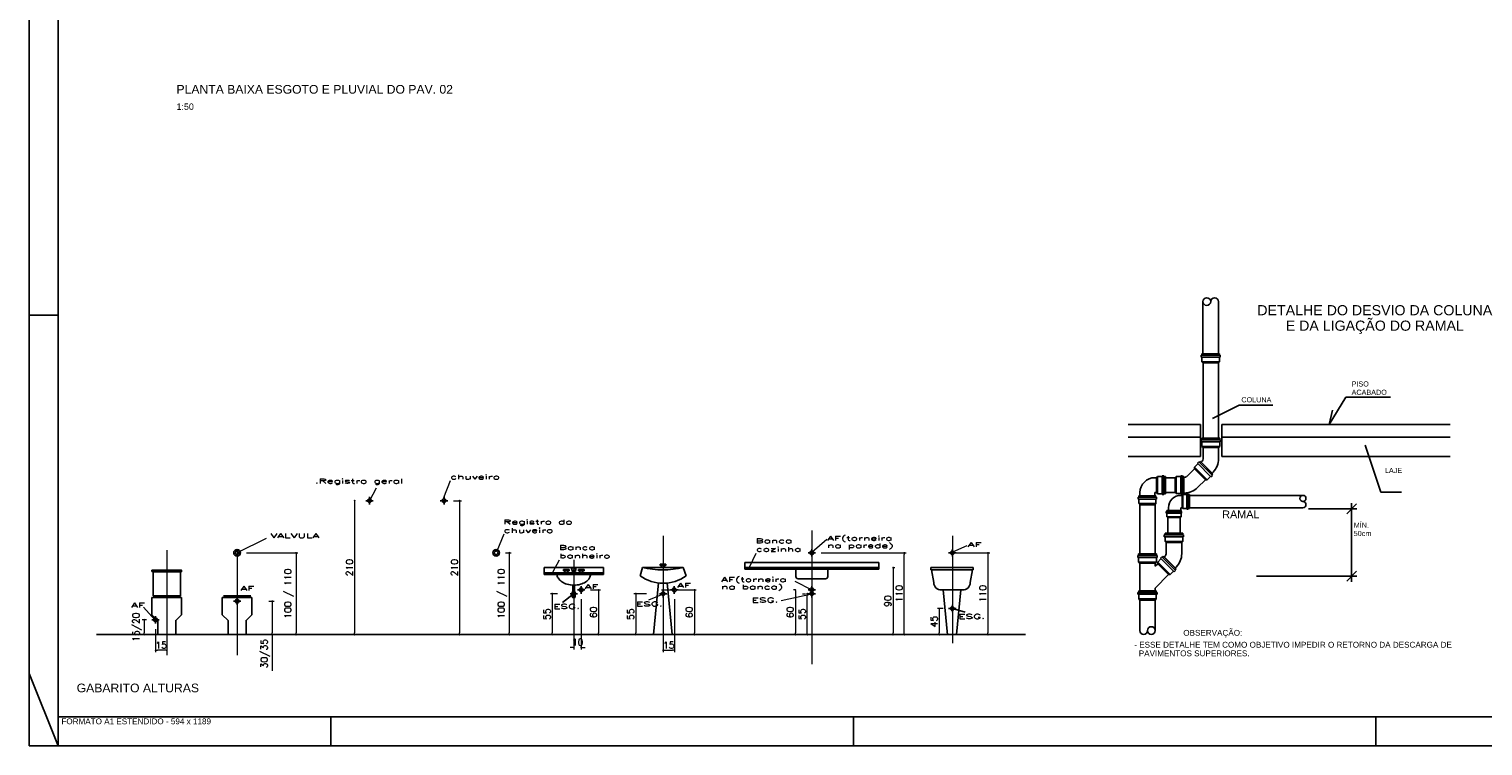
# Model space of a CAD drawing. Header units: millimetres. Extents: x 567 to 934, y -1 to 364.
# Tile 252 of 256: x 599 to 649, y 182 to 207. Entities that reach past the tile are written whole.
import ezdxf
from ezdxf.enums import TextEntityAlignment as Align

# ---------------------------------------------------------------- set-up
doc = ezdxf.new("R2010")
doc.units = ezdxf.units.MM
doc.header["$MEASUREMENT"] = 0
doc.linetypes.add('NULL', pattern=[0])
doc.layers.get('0').update_dxf_attribs({"lineweight": 18})
for name, color, linetype in [('ES-DETALHE', 7, 'Continuous'), ('FOLHA_PADRÃO', 7, 'Continuous'), ('GAS', 1, 'Continuous'), ('TEX', 4, 'Continuous'), ('TXT', 1, 'Continuous')]:
    doc.layers.add(name, color=color, linetype=linetype)
doc.layers.add('Textos', color=7, linetype='Continuous', lineweight=9)
doc.styles.add('06-25', font='romans.shx', dxfattribs={"width": 2, "height": 0.03})
doc.styles.add('Arial', font='arial.ttf')
doc.styles.add('ArialBlack', font='txt')
doc.styles.add('ROMANS', font='arial.ttf')
doc.styles.add('Stylus BT', font='simplex.shx')
doc.dimstyles.new('COTA 050', dxfattribs={"dimscale": 0.5, "dimtxt": 0.18, "dimasz": 0.05, "dimexe": 0.05, "dimexo": 0.25, "dimgap": 0.05, "dimtad": 1, "dimzin": 0, "dimdsep": 46, "dimtxsty": 'Stylus BT', "dimblk": 'DOT', "dimcen": 0.05, "dimclrd": 1, "dimclre": 1, "dimclrt": 2, "dimadec": 0, "dimazin": 0, "dimtfac": 1, "dimtofl": 0, "dimtmove": 0, "dimatfit": 3, "dimldrblk": 'DOT', "dimfxl": 1, "dimtolj": 1, "dimtzin": 0, "dimarcsym": 0})

# ---------------------------------------------------------------- blocks, each defined once
blk = doc.blocks.new('_Dot')
at = {"color": 0, "linetype": 'ByBlock', "lineweight": -2}
blk.add_line((-0.5, 0), (-1, 0), dxfattribs=at)
at = {"color": 0, "linetype": 'ByBlock', "const_width": 0.5}
blk.add_lwpolyline([(-0.25, 0, 1), (0.25, 0, 1)], format="xyb", close=True, dxfattribs=at)
blk = doc.blocks.new('*D25')
at = {"layer": 'Defpoints', "color": 0, "transparency": 16777216}
for p in [(401.159, 63.92), (401.059, 62.12), (401.159, 62.12)]:
    blk.add_point(p, dxfattribs=at)
at = {"layer": 'GAS', "color": 1, "lineweight": -2, "transparency": 16777216}
blk.add_line((401.059, 63.895), (401.059, 62.145), dxfattribs=at)
at = {"layer": 'GAS', "color": 1, "lineweight": -2, "transparency": 16777216, "xscale": 0.025, "yscale": 0.025, "zscale": 0.025}
for p, rotation in [((401.059, 63.92), 90), ((401.059, 62.12), 270)]:
    blk.add_blockref('_Dot', p, dxfattribs=dict(at, rotation=rotation))
at = {"layer": 'GAS', "color": 2, "transparency": 16777216, "insert": (400.989, 63.02), "char_height": 0.09, "attachment_point": 5, "rotation": 90, "style": 'Stylus BT'}
blk.add_mtext('\\A1;210', dxfattribs=at)
blk = doc.blocks.new('VASOF')
for p, q in [((-0.2, 0.5), (-0.2, 0.273)), ((-0.2, 0.5), (0.2, 0.5)), ((0.2, 0.5), (0.2, 0.273)), ((-0.195, 0.263), (-0.125, 0.193)), ((0.125, 0.195), (0.195, 0.263)), ((-0.12, 0), (-0.12, 0.182)), ((0.12, 0.184), (0.12, 0))]:
    blk.add_line(p, q)
at = {"color": 7}
blk.add_line((-0.183, 0.52), (0.183, 0.52), dxfattribs=at)
for centre, start, end in [((-0.185, 0.273), 180, 225.6193), ((0.185, 0.273), 313.6369, 360), ((-0.135, 0.182), 0, 45.6193), ((0.135, 0.184), 133.6369, 180)]:
    blk.add_arc(centre, 0.015, start, end)
blk = doc.blocks.new('PTAGUA-V')
for p, q in [((-0.05, 0.4), (0.05, 0.4)), ((0, 0.35), (0, 0.45))]:
    blk.add_line(p, q)
blk.add_circle((0, 0.4), 0.025)
blk = doc.blocks.new('*D26')
at = {"layer": 'Defpoints', "color": 0, "transparency": 16777216}
for p in [(399.781, 62.57), (399.852, 62.12), (399.952, 62.12)]:
    blk.add_point(p, dxfattribs=at)
at = {"layer": 'GAS', "color": 1, "lineweight": -2, "transparency": 16777216}
for p, q in [((399.906, 62.57), (399.977, 62.57)), ((399.952, 62.545), (399.952, 62.145)), ((399.952, 62.12), (399.952, 61.633))]:
    blk.add_line(p, q, dxfattribs=at)
at = {"layer": 'GAS', "color": 1, "lineweight": -2, "transparency": 16777216, "xscale": 0.025, "yscale": 0.025, "zscale": 0.025}
for p, rotation in [((399.952, 62.57), 90), ((399.952, 62.12), 270)]:
    blk.add_blockref('_Dot', p, dxfattribs=dict(at, rotation=rotation))
at = {"layer": 'GAS', "color": 2, "transparency": 16777216, "insert": (399.859, 61.864), "char_height": 0.09, "attachment_point": 5, "rotation": 90, "style": 'Stylus BT'}
blk.add_mtext('\\A1;30/35', dxfattribs=at)
blk = doc.blocks.new('*D27')
at = {"layer": 'Defpoints', "color": 0, "transparency": 16777216}
for p in [(407.201, 63.22), (408.443, 63.22), (408.194, 62.12)]:
    blk.add_point(p, dxfattribs=at)
at = {"layer": 'GAS', "color": 1, "lineweight": -2, "transparency": 16777216}
for p, q in [((407.326, 63.22), (408.468, 63.22)), ((408.443, 62.145), (408.443, 63.195)), ((408.319, 62.12), (408.468, 62.12))]:
    blk.add_line(p, q, dxfattribs=at)
at = {"layer": 'GAS', "color": 1, "lineweight": -2, "transparency": 16777216, "xscale": 0.025, "yscale": 0.025, "zscale": 0.025}
for p, rotation in [((408.443, 63.22), 90), ((408.443, 62.12), 270)]:
    blk.add_blockref('_Dot', p, dxfattribs=dict(at, rotation=rotation))
at = {"layer": 'GAS', "color": 2, "transparency": 16777216, "insert": (408.373, 62.67), "char_height": 0.09, "attachment_point": 5, "rotation": 90, "style": 'Stylus BT'}
blk.add_mtext('\\A1;110', dxfattribs=at)
blk = doc.blocks.new('*D28')
at = {"layer": 'Defpoints', "color": 0, "transparency": 16777216}
for p in [(402.26, 63.92), (402.26, 62.12), (402.469, 62.12)]:
    blk.add_point(p, dxfattribs=at)
at = {"layer": 'GAS', "color": 1, "lineweight": -2, "transparency": 16777216}
for p, q in [((402.385, 63.92), (402.494, 63.92)), ((402.469, 63.895), (402.469, 62.145)), ((402.385, 62.12), (402.494, 62.12))]:
    blk.add_line(p, q, dxfattribs=at)
at = {"layer": 'GAS', "color": 1, "lineweight": -2, "transparency": 16777216, "xscale": 0.025, "yscale": 0.025, "zscale": 0.025}
for p, rotation in [((402.469, 63.92), 90), ((402.469, 62.12), 270)]:
    blk.add_blockref('_Dot', p, dxfattribs=dict(at, rotation=rotation))
at = {"layer": 'GAS', "color": 2, "transparency": 16777216, "insert": (402.399, 63.02), "char_height": 0.09, "attachment_point": 5, "rotation": 90, "style": 'Stylus BT'}
blk.add_mtext('\\A1;210', dxfattribs=at)
blk = doc.blocks.new('*D29')
at = {"layer": 'Defpoints', "color": 0, "transparency": 16777216}
for p in [(402.96, 63.22), (403.036, 62.12), (403.136, 62.12)]:
    blk.add_point(p, dxfattribs=at)
at = {"layer": 'GAS', "color": 1, "lineweight": -2, "transparency": 16777216}
for p, q in [((403.085, 63.22), (403.161, 63.22)), ((403.136, 63.195), (403.136, 62.145))]:
    blk.add_line(p, q, dxfattribs=at)
at = {"layer": 'GAS', "color": 1, "lineweight": -2, "transparency": 16777216, "xscale": 0.025, "yscale": 0.025, "zscale": 0.025}
for p, rotation in [((403.136, 63.22), 90), ((403.136, 62.12), 270)]:
    blk.add_blockref('_Dot', p, dxfattribs=dict(at, rotation=rotation))
at = {"layer": 'GAS', "color": 2, "transparency": 16777216, "insert": (403.042, 62.67), "char_height": 0.09, "attachment_point": 5, "rotation": 90, "style": 'Stylus BT'}
blk.add_mtext('\\A1;100 / 110', dxfattribs=at)
blk = doc.blocks.new('VISTACUBAFRONT')
for p, q in [((-2.6, 5.5), (2.6, 5.5)), ((-2.3, 5.5), (2.3, 5.5)), ((-2.2, 3.7), (2.2, 3.7)), ((-1.4, 2.7), (-1.5, 3.7)), ((1.4, 2.7), (1.5, 3.7)), ((-1.3, -14.5), (-1.3, -23.4)), ((1.1, -14.5), (1.1, -23.4)), ((-2.1, -23.4), (1.9, -23.4)), ((-2.1, -29.8), (-2.1, -23.4)), ((1.9, -23.4), (1.9, -29.8))]:
    blk.add_line(p, q)
for points in [[(2.6, 5.5), (2.9, 7.7), (0.8, 8.6), (-1, 8.6), (-2.9, 7.7), (-2.6, 5.5)], [(-2.3, 5.5), (-2.1, 3.7)], [(2.1, 3.7), (2.3, 5.5)]]:
    blk.add_lwpolyline(points)
blk.add_lwpolyline([(22.7, 0, -0.122931), (21.1, -4.9, -0.107093), (16, -10.2, -0.080168), (8.9, -13.4, -0.067905), (-0.1, -14.6, -0.067905), (-9.1, -13.3, -0.080168), (-16.1, -10, -0.107093), (-21.2, -4.7, -0.11914), (-22.7, 0, -0.139102)], format="xyb")
for centre, radius, start, end in [((0, 8.8), 6.21, 257.2446, 282.7554), ((-0.1, -29.8), 1.98, 180, 0)]:
    blk.add_arc(centre, radius, start, end)
blk = doc.blocks.new('*D30')
at = {"layer": 'Defpoints', "color": 0, "transparency": 16777216}
for p in [(405.104, 62.67), (404.836, 62.12), (405.104, 62.12)]:
    blk.add_point(p, dxfattribs=at)
at = {"layer": 'GAS', "color": 1, "lineweight": -2, "transparency": 16777216}
for p, q in [((404.979, 62.67), (404.811, 62.67)), ((404.836, 62.645), (404.836, 62.145)), ((404.979, 62.12), (404.811, 62.12))]:
    blk.add_line(p, q, dxfattribs=at)
at = {"layer": 'GAS', "color": 1, "lineweight": -2, "transparency": 16777216, "xscale": 0.025, "yscale": 0.025, "zscale": 0.025}
for p, rotation in [((404.836, 62.67), 90), ((404.836, 62.12), 270)]:
    blk.add_blockref('_Dot', p, dxfattribs=dict(at, rotation=rotation))
at = {"layer": 'GAS', "color": 2, "transparency": 16777216, "insert": (404.766, 62.395), "char_height": 0.09, "attachment_point": 5, "rotation": 90, "style": 'Stylus BT'}
blk.add_mtext('\\A1;55', dxfattribs=at)
blk = doc.blocks.new('*D31')
at = {"layer": 'Defpoints', "color": 0, "transparency": 16777216}
for p in [(403.908, 62.67), (403.713, 62.12), (403.908, 62.12)]:
    blk.add_point(p, dxfattribs=at)
at = {"layer": 'GAS', "color": 1, "lineweight": -2, "transparency": 16777216}
for p, q in [((403.783, 62.67), (403.688, 62.67)), ((403.713, 62.645), (403.713, 62.145)), ((403.783, 62.12), (403.688, 62.12))]:
    blk.add_line(p, q, dxfattribs=at)
at = {"layer": 'GAS', "color": 1, "lineweight": -2, "transparency": 16777216, "xscale": 0.025, "yscale": 0.025, "zscale": 0.025}
for p, rotation in [((403.713, 62.67), 90), ((403.713, 62.12), 270)]:
    blk.add_blockref('_Dot', p, dxfattribs=dict(at, rotation=rotation))
at = {"layer": 'GAS', "color": 2, "transparency": 16777216, "insert": (403.643, 62.395), "char_height": 0.09, "attachment_point": 5, "rotation": 90, "style": 'Stylus BT'}
blk.add_mtext('\\A1;55', dxfattribs=at)
blk = doc.blocks.new('*D32')
at = {"layer": 'Defpoints', "color": 0, "transparency": 16777216}
for p in [(404.104, 62.72), (404.004, 62.67), (404.104, 61.947)]:
    blk.add_point(p, dxfattribs=at)
at = {"layer": 'GAS', "color": 1, "lineweight": -2, "transparency": 16777216}
for p, q in [((404.004, 62.545), (404.004, 61.922)), ((404.104, 62.595), (404.104, 61.922)), ((403.979, 61.947), (403.954, 61.947)), ((404.129, 61.947), (404.154, 61.947))]:
    blk.add_line(p, q, dxfattribs=at)
at = {"layer": 'GAS', "color": 1, "lineweight": -2, "transparency": 16777216, "xscale": 0.025, "yscale": 0.025, "zscale": 0.025}
blk.add_blockref('_Dot', (404.004, 61.947), dxfattribs=at)
at = {"layer": 'GAS', "color": 1, "lineweight": -2, "transparency": 16777216, "xscale": 0.025, "yscale": 0.025, "zscale": 0.025, "rotation": 180}
blk.add_blockref('_Dot', (404.104, 61.947), dxfattribs=at)
at = {"layer": 'GAS', "color": 2, "transparency": 16777216, "insert": (404.054, 62.017), "char_height": 0.09, "attachment_point": 5, "style": 'Stylus BT'}
blk.add_mtext('\\A1;10', dxfattribs=at)
blk = doc.blocks.new('*D33')
at = {"layer": 'Defpoints', "color": 0, "transparency": 16777216}
for p in [(404.104, 62.72), (404.104, 62.12), (404.337, 62.12)]:
    blk.add_point(p, dxfattribs=at)
at = {"layer": 'GAS', "color": 1, "lineweight": -2, "transparency": 16777216}
for p, q in [((404.229, 62.72), (404.362, 62.72)), ((404.337, 62.695), (404.337, 62.145)), ((404.229, 62.12), (404.362, 62.12))]:
    blk.add_line(p, q, dxfattribs=at)
at = {"layer": 'GAS', "color": 1, "lineweight": -2, "transparency": 16777216, "xscale": 0.025, "yscale": 0.025, "zscale": 0.025}
for p, rotation in [((404.337, 62.72), 90), ((404.337, 62.12), 270)]:
    blk.add_blockref('_Dot', p, dxfattribs=dict(at, rotation=rotation))
at = {"layer": 'GAS', "color": 2, "transparency": 16777216, "insert": (404.267, 62.42), "char_height": 0.09, "attachment_point": 5, "rotation": 90, "style": 'Stylus BT'}
blk.add_mtext('\\A1;60', dxfattribs=at)
blk = doc.blocks.new('*D34')
at = {"layer": 'Defpoints', "color": 0, "transparency": 16777216}
for p in [(405.054, 62.72), (405.054, 62.12), (405.623, 62.12)]:
    blk.add_point(p, dxfattribs=at)
at = {"layer": 'GAS', "color": 1, "lineweight": -2, "transparency": 16777216}
for p, q in [((405.179, 62.72), (405.648, 62.72)), ((405.623, 62.695), (405.623, 62.145)), ((405.179, 62.12), (405.648, 62.12))]:
    blk.add_line(p, q, dxfattribs=at)
at = {"layer": 'GAS', "color": 1, "lineweight": -2, "transparency": 16777216, "xscale": 0.025, "yscale": 0.025, "zscale": 0.025}
for p, rotation in [((405.623, 62.72), 90), ((405.623, 62.12), 270)]:
    blk.add_blockref('_Dot', p, dxfattribs=dict(at, rotation=rotation))
at = {"layer": 'GAS', "color": 2, "transparency": 16777216, "insert": (405.553, 62.42), "char_height": 0.09, "attachment_point": 5, "rotation": 90, "style": 'Stylus BT'}
blk.add_mtext('\\A1;60', dxfattribs=at)
blk = doc.blocks.new('*D35')
at = {"layer": 'Defpoints', "color": 0, "transparency": 16777216}
for p in [(405.354, 62.72), (405.204, 62.67), (405.354, 61.909)]:
    blk.add_point(p, dxfattribs=at)
at = {"layer": 'GAS', "color": 1, "lineweight": -2, "transparency": 16777216}
for p, q in [((405.204, 62.545), (405.204, 61.884)), ((405.354, 62.595), (405.354, 61.884)), ((405.229, 61.909), (405.329, 61.909))]:
    blk.add_line(p, q, dxfattribs=at)
at = {"layer": 'GAS', "color": 1, "lineweight": -2, "transparency": 16777216, "xscale": 0.025, "yscale": 0.025, "zscale": 0.025, "rotation": 180}
blk.add_blockref('_Dot', (405.204, 61.909), dxfattribs=at)
at = {"layer": 'GAS', "color": 1, "lineweight": -2, "transparency": 16777216, "xscale": 0.025, "yscale": 0.025, "zscale": 0.025}
blk.add_blockref('_Dot', (405.354, 61.909), dxfattribs=at)
at = {"layer": 'GAS', "color": 2, "transparency": 16777216, "insert": (405.279, 61.979), "char_height": 0.09, "attachment_point": 5, "style": 'Stylus BT'}
blk.add_mtext('\\A1;15', dxfattribs=at)
blk = doc.blocks.new('*D36')
at = {"layer": 'Defpoints', "color": 0, "transparency": 16777216}
for p in [(407.139, 62.67), (407.201, 62.67), (407.201, 62.12)]:
    blk.add_point(p, dxfattribs=at)
at = {"layer": 'GAS', "color": 1, "lineweight": -2, "transparency": 16777216}
for p, q in [((407.076, 62.67), (407.114, 62.67)), ((407.139, 62.145), (407.139, 62.645)), ((407.076, 62.12), (407.114, 62.12))]:
    blk.add_line(p, q, dxfattribs=at)
at = {"layer": 'GAS', "color": 1, "lineweight": -2, "transparency": 16777216, "xscale": 0.025, "yscale": 0.025, "zscale": 0.025}
for p, rotation in [((407.139, 62.67), 90), ((407.139, 62.12), 270)]:
    blk.add_blockref('_Dot', p, dxfattribs=dict(at, rotation=rotation))
at = {"layer": 'GAS', "color": 2, "transparency": 16777216, "insert": (407.069, 62.395), "char_height": 0.09, "width": 0.24057, "attachment_point": 5, "rotation": 90, "style": 'Stylus BT'}
blk.add_mtext('\\A1;55', dxfattribs=at)
blk = doc.blocks.new('*D37')
at = {"layer": 'Defpoints', "color": 0, "transparency": 16777216}
for p in [(407.104, 62.72), (406.979, 62.12), (407.104, 62.12)]:
    blk.add_point(p, dxfattribs=at)
at = {"layer": 'GAS', "color": 1, "lineweight": -2, "transparency": 16777216}
for p, q in [((406.979, 62.72), (406.954, 62.72)), ((406.979, 62.695), (406.979, 62.145)), ((406.979, 62.12), (406.954, 62.12))]:
    blk.add_line(p, q, dxfattribs=at)
at = {"layer": 'GAS', "color": 1, "lineweight": -2, "transparency": 16777216, "xscale": 0.025, "yscale": 0.025, "zscale": 0.025}
for p, rotation in [((406.979, 62.72), 90), ((406.979, 62.12), 270)]:
    blk.add_blockref('_Dot', p, dxfattribs=dict(at, rotation=rotation))
at = {"layer": 'GAS', "color": 2, "transparency": 16777216, "insert": (406.909, 62.42), "char_height": 0.09, "attachment_point": 5, "rotation": 90, "style": 'Stylus BT'}
blk.add_mtext('\\A1;60', dxfattribs=at)
blk = doc.blocks.new('*D21')
at = {"layer": 'Defpoints', "color": 0, "transparency": 16777216}
for p in [(408.171, 63.02), (408.171, 62.12), (408.292, 62.12)]:
    blk.add_point(p, dxfattribs=at)
at = {"layer": 'GAS', "color": 1, "lineweight": -2, "transparency": 16777216}
for p, q in [((408.292, 62.995), (408.292, 62.145)), ((408.296, 63.02), (408.317, 63.02)), ((408.296, 62.12), (408.317, 62.12))]:
    blk.add_line(p, q, dxfattribs=at)
at = {"layer": 'GAS', "color": 1, "lineweight": -2, "transparency": 16777216, "xscale": 0.025, "yscale": 0.025, "zscale": 0.025}
for p, rotation in [((408.292, 63.02), 90), ((408.292, 62.12), 270)]:
    blk.add_blockref('_Dot', p, dxfattribs=dict(at, rotation=rotation))
at = {"layer": 'GAS', "color": 2, "transparency": 16777216, "insert": (408.222, 62.57), "char_height": 0.09, "attachment_point": 5, "rotation": 90, "style": 'Stylus BT'}
blk.add_mtext('\\A1;90', dxfattribs=at)
blk = doc.blocks.new('*D22')
at = {"layer": 'Defpoints', "color": 0, "transparency": 16777216}
for p in [(408.94, 63.22), (408.94, 62.12), (409.566, 62.12)]:
    blk.add_point(p, dxfattribs=at)
at = {"layer": 'GAS', "color": 1, "lineweight": -2, "transparency": 16777216}
for p, q in [((409.065, 63.22), (409.591, 63.22)), ((409.566, 63.195), (409.566, 62.145)), ((409.065, 62.12), (409.591, 62.12))]:
    blk.add_line(p, q, dxfattribs=at)
at = {"layer": 'GAS', "color": 1, "lineweight": -2, "transparency": 16777216, "xscale": 0.025, "yscale": 0.025, "zscale": 0.025}
for p, rotation in [((409.566, 63.22), 90), ((409.566, 62.12), 270)]:
    blk.add_blockref('_Dot', p, dxfattribs=dict(at, rotation=rotation))
at = {"layer": 'GAS', "color": 2, "transparency": 16777216, "insert": (409.496, 62.67), "char_height": 0.09, "width": 0.23959, "attachment_point": 5, "rotation": 90, "style": 'Stylus BT'}
blk.add_mtext('\\A1;110', dxfattribs=at)
blk = doc.blocks.new('*D23')
at = {"layer": 'Defpoints', "color": 0, "transparency": 16777216}
for p in [(409.088, 62.47), (408.912, 62.12), (409.088, 62.12)]:
    blk.add_point(p, dxfattribs=at)
at = {"layer": 'GAS', "color": 1, "lineweight": -2, "transparency": 16777216}
for p, q in [((408.963, 62.47), (408.887, 62.47)), ((408.912, 62.445), (408.912, 62.145)), ((408.963, 62.12), (408.887, 62.12))]:
    blk.add_line(p, q, dxfattribs=at)
at = {"layer": 'GAS', "color": 1, "lineweight": -2, "transparency": 16777216, "xscale": 0.025, "yscale": 0.025, "zscale": 0.025}
for p, rotation in [((408.912, 62.47), 90), ((408.912, 62.12), 270)]:
    blk.add_blockref('_Dot', p, dxfattribs=dict(at, rotation=rotation))
at = {"layer": 'GAS', "color": 2, "transparency": 16777216, "insert": (408.842, 62.295), "char_height": 0.09, "attachment_point": 5, "rotation": 90, "style": 'Stylus BT'}
blk.add_mtext('\\A1;45', dxfattribs=at)
blk = doc.blocks.new('*D24')
at = {"layer": 'Defpoints', "color": 0, "transparency": 16777216}
for p in [(399.481, 63.22), (399.557, 62.12), (400.272, 62.12)]:
    blk.add_point(p, dxfattribs=at)
at = {"layer": 'GAS', "color": 1, "lineweight": -2, "transparency": 16777216}
for p, q in [((399.606, 63.22), (400.297, 63.22)), ((400.272, 63.195), (400.272, 62.145)), ((399.682, 62.12), (400.297, 62.12))]:
    blk.add_line(p, q, dxfattribs=at)
at = {"layer": 'GAS', "color": 1, "lineweight": -2, "transparency": 16777216, "xscale": 0.025, "yscale": 0.025, "zscale": 0.025}
for p, rotation in [((400.272, 63.22), 90), ((400.272, 62.12), 270)]:
    blk.add_blockref('_Dot', p, dxfattribs=dict(at, rotation=rotation))
at = {"layer": 'GAS', "color": 2, "transparency": 16777216, "insert": (400.178, 62.67), "char_height": 0.09, "attachment_point": 5, "rotation": 90, "style": 'Stylus BT'}
blk.add_mtext('\\A1;100 / 110', dxfattribs=at)
blk = doc.blocks.new('*D19')
at = {"layer": 'Defpoints', "color": 0, "transparency": 16777216}
for p in [(398.536, 62.871), (398.386, 62.32), (398.386, 61.909)]:
    blk.add_point(p, dxfattribs=at)
at = {"layer": 'GAS', "color": 1, "lineweight": -2, "transparency": 16777216}
for p, q in [((398.536, 62.746), (398.536, 61.884)), ((398.386, 62.195), (398.386, 61.884)), ((398.511, 61.909), (398.411, 61.909))]:
    blk.add_line(p, q, dxfattribs=at)
at = {"layer": 'GAS', "color": 1, "lineweight": -2, "transparency": 16777216, "xscale": 0.025, "yscale": 0.025, "zscale": 0.025, "rotation": 180}
blk.add_blockref('_Dot', (398.386, 61.909), dxfattribs=at)
at = {"layer": 'GAS', "color": 1, "lineweight": -2, "transparency": 16777216, "xscale": 0.025, "yscale": 0.025, "zscale": 0.025}
blk.add_blockref('_Dot', (398.536, 61.909), dxfattribs=at)
at = {"layer": 'GAS', "color": 2, "transparency": 16777216, "insert": (398.461, 61.979), "char_height": 0.09, "attachment_point": 5, "style": 'Stylus BT'}
blk.add_mtext('\\A1;15', dxfattribs=at)
blk = doc.blocks.new('*D20')
at = {"layer": 'Defpoints', "color": 0, "transparency": 16777216}
for p in [(398.386, 62.32), (398.231, 62.12), (398.331, 62.12)]:
    blk.add_point(p, dxfattribs=at)
at = {"layer": 'GAS', "color": 1, "lineweight": -2, "transparency": 16777216}
for p, q in [((398.261, 62.32), (398.206, 62.32)), ((398.231, 62.295), (398.231, 62.145))]:
    blk.add_line(p, q, dxfattribs=at)
at = {"layer": 'GAS', "color": 1, "lineweight": -2, "transparency": 16777216, "xscale": 0.025, "yscale": 0.025, "zscale": 0.025}
for p, rotation in [((398.231, 62.32), 90), ((398.231, 62.12), 270)]:
    blk.add_blockref('_Dot', p, dxfattribs=dict(at, rotation=rotation))
at = {"layer": 'GAS', "color": 2, "transparency": 16777216, "insert": (398.137, 62.22), "char_height": 0.09, "attachment_point": 5, "rotation": 90, "style": 'Stylus BT'}
blk.add_mtext('\\A1;15/20', dxfattribs=at)
blk = doc.blocks.new('a estendido01')
at = {"layer": 'FOLHA_PADRÃO', "color": 1, "linetype": 'Continuous'}
for p, q in [((-118.908, 59.4), (-118.908, 0)), ((-117.908, 0), (-117.908, 1)), ((-108.508, 0), (-108.508, 1)), ((-90.508, 0), (-90.508, 1)), ((-72.508, 0), (-72.508, 1)), ((-118.908, 0), (0, 0))]:
    blk.add_line(p, q, dxfattribs=at)
at = {"layer": 'FOLHA_PADRÃO', "color": 1}
for p, q in [((-117.908, 14.85), (-118.908, 14.85)), ((-117.908, 0), (-118.908, 2.5))]:
    blk.add_line(p, q, dxfattribs=at)
at = {"layer": 'FOLHA_PADRÃO', "color": 6, "linetype": 'Continuous'}
blk.add_lwpolyline([(-1.008, 58.4), (-1.008, 1), (-117.908, 1), (-117.908, 58.4), (-1.008, 58.4)], dxfattribs=at)
at = {"layer": 'FOLHA_PADRÃO', "color": 7, "style": 'Arial'}
blk.add_text('FORMATO A1 ESTENDIDO - 594 x 1189', height=0.2, dxfattribs=at).set_placement((-117.794, 0.748))
blk = doc.blocks.new('PODAG')
at = {"color": 8}
for p, q in [((3.759, 1.967), (3.668, 1.798)), ((4.754, 2.067), (4.663, 1.84)), ((9.61, 1.4), (9.61, -0.396)), ((2.281, 1.293), (1.89, 1.1)), ((5.472, 1.349), (5.381, 1.122)), ((7.613, 1.326), (7.613, -0.113)), ((9.617, 1.111), (9.811, 1.283)), ((11.498, 1.326), (11.498, -0.113)), ((11.505, 1.111), (11.699, 1.197)), ((0.945, 1.137), (0.945, -0.275)), ((1.89, 1.137), (1.89, -0.275)), ((6.218, 1.001), (6.127, 0.833)), ((6.413, 1.005), (6.413, -0.167)), ((8.86, 1.091), (8.77, 0.9)), ((9.382, 0.719), (9.612, 0.6)), ((7.612, 0.545), (7.417, 0.461)), ((9.2, 0.457), (9.61, 0.55)), ((0.634, 0.371), (0.785, 0.2))]:
    blk.add_line(p, q, dxfattribs=at)
at = {"layer": 'TXT'}
for p, q in [((6.013, 0.83), (6.013, 0.9)), ((6.013, 0.9), (6.813, 0.9)), ((6.013, 0.83), (6.013, 0.81)), ((6.813, 0.83), (6.013, 0.83)), ((6.013, 0.81), (6.813, 0.81)), ((6.275, 0.877), (6.351, 0.877)), ((6.275, 0.877), (6.275, 0.857)), ((6.275, 0.857), (6.351, 0.857)), ((6.292, 0.83), (6.292, 0.857)), ((6.332, 0.83), (6.332, 0.857)), ((6.351, 0.877), (6.351, 0.857)), ((6.475, 0.877), (6.475, 0.857)), ((6.475, 0.877), (6.551, 0.877)), ((6.475, 0.857), (6.551, 0.857)), ((6.492, 0.83), (6.492, 0.857)), ((6.532, 0.83), (6.532, 0.857)), ((6.551, 0.877), (6.551, 0.857)), ((6.813, 0.83), (6.813, 0.9)), ((6.813, 0.81), (6.813, 0.83)), ((7.303, 0.79), (7.334, 0.9)), ((7.334, 0.9), (7.883, 0.9)), ((7.572, 0.947), (7.572, 0.927)), ((7.572, 0.947), (7.648, 0.947)), ((7.572, 0.927), (7.648, 0.927)), ((7.589, 0.9), (7.589, 0.927)), ((7.629, 0.9), (7.629, 0.927)), ((7.648, 0.947), (7.648, 0.927)), ((7.924, 0.79), (7.883, 0.9)), ((8.71, 0.97), (10.51, 0.97)), ((8.71, 0.9), (8.71, 0.97)), ((10.51, 0.9), (8.71, 0.9)), ((8.71, 0.9), (8.71, 0.88)), ((8.71, 0.88), (10.51, 0.88)), ((9.396, 0.88), (9.396, 0.78)), ((9.825, 0.88), (9.825, 0.78)), ((10.51, 0.9), (10.51, 0.97)), ((10.51, 0.88), (10.51, 0.9)), ((11.209, 0.9), (11.778, 0.9)), ((11.209, 0.9), (11.209, 0.87)), ((11.209, 0.87), (11.778, 0.87)), ((11.219, 0.87), (11.249, 0.7)), ((11.768, 0.87), (11.738, 0.7)), ((11.778, 0.9), (11.778, 0.87)), ((7.549, 0.695), (7.482, 0)), ((7.669, 0.694), (7.735, 0)), ((9.795, 0.75), (9.426, 0.75)), ((11.349, 0.6), (11.638, 0.6)), ((11.433, -0.001), (11.376, 0.6)), ((11.554, 0), (11.611, 0.6))]:
    blk.add_line(p, q, dxfattribs=at)
at = {"layer": 'TXT', "color": 7}
for p, q in [((6.406, 0.545), (6.259, 0.43)), ((11.498, 0.35), (11.671, 0.302))]:
    blk.add_line(p, q, dxfattribs=at)
at = {"layer": 'TXT', "color": 1}
blk.add_line((0, 0), (12.48, 0), dxfattribs=at)
at = {"layer": 'TXT'}
for points in [[(0.746, 0.848), (1.144, 0.848), (1.144, 0.866), (0.746, 0.866)], [(0.763, 0.52), (1.128, 0.52), (1.128, 0.843), (0.763, 0.843)]]:
    blk.add_lwpolyline(points, close=True, dxfattribs=at)
for centre, radius in [((1.89, 1.1), 0.045), ((1.89, 1.1), 0.025), ((5.37, 1.1), 0.045), ((5.37, 1.1), 0.025)]:
    blk.add_circle(centre, radius, dxfattribs=at)
for centre, radius, start, end in [((7.613, 1.226), 0.535, 234.5678, 305.4322), ((7.609, 2.155), 1.285, 257.6603, 282.3397), ((9.426, 0.78), 0.03, 180, 270), ((9.795, 0.78), 0.03, 270, 0), ((11.349, 0.7), 0.1, 180, 270), ((11.638, 0.7), 0.1, 270, 0)]:
    blk.add_arc(centre, radius, start, end, dxfattribs=at)
for name, p in [('PTAGUA-V', (3.669, 1.4)), ('PTAGUA-V', (4.67, 1.4)), ('PTAGUA-V', (9.61, 0.7)), ('PTAGUA-V', (11.498, 0.7)), ('PTAGUA-V', (6.413, 0.15)), ('PTAGUA-V', (6.513, 0.2)), ('PTAGUA-V', (7.613, 0.15)), ('PTAGUA-V', (7.763, 0.2)), ('PTAGUA-V', (9.61, 0.2)), ('PTAGUA-V', (9.61, 0.15)), ('VASOF', (0.945, 0)), ('VASOF', (1.89, 0)), ('PTAGUA-V', (1.89, 0.05)), ('PTAGUA-V', (11.498, -0.05)), ('PTAGUA-V', (0.795, -0.2))]:
    blk.add_blockref(name, p, dxfattribs=at)
at = {"layer": 'TXT', "xscale": 0.009999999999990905, "yscale": 0.009999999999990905, "zscale": 0.009999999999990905}
blk.add_blockref('VISTACUBAFRONT', (6.413, 0.81), dxfattribs=at)
at = {"layer": 'TXT', "style": '06-25', "width": 2}
for s, p in [('chuveiro', (4.753, 2.088)), ('.Registro geral', (2.936, 2.033)), ('chuveiro', (5.471, 1.37)), ('Registro do', (5.467, 1.483)), ('VALVULA', (2.336, 1.299)), ('Banca ', (6.214, 1.14)), ('cozinha', (8.859, 1.117)), ('Banca ', (8.855, 1.23)), ('AF(torneira', (9.815, 1.265)), ('na parede)', (9.815, 1.165)), ('AF', (11.703, 1.18)), ('banheiro', (6.217, 1.027)), ('AF', (1.934, 0.591)), ('AF', (6.558, 0.615)), ('AF', (7.8, 0.633)), ('AF(torneira', (8.392, 0.71)), ('na banca)', (8.392, 0.61)), ('AF', (0.467, 0.365)), ('ESG.', (6.136, 0.347)), ('ESG.', (7.247, 0.381)), ('ESG.', (8.803, 0.433)), ('ESG.', (11.577, 0.213))]:
    blk.add_text(s, height=0.06, dxfattribs=at).set_placement(p)
at = {"layer": 'GAS', "color": 30}
for base, p1, p2, text, picture, middle in [((3.469, 0), (3.569, 1.8), (3.569, 0), '210', '*D25', (3.399, 0.9)), ((4.879, 0), (4.67, 1.8), (4.67, 0), '210', '*D28', (4.809, 0.9)), ((2.682, 0), (1.89, 1.1), (1.966, 0), '100 / 110', '*D24', (2.588, 0.55)), ((5.546, 0), (5.37, 1.1), (5.446, 0), '100 / 110', '*D29', (5.452, 0.55)), ((10.853, 1.1), (10.603, 0), (9.61, 1.1), '110', '*D27', (10.783, 0.55)), ((11.976, 0), (11.35, 1.1), (11.35, 0), '110', '*D22', (11.906, 0.55)), ((10.702, 0), (10.581, 0.9), (10.581, 0), '90', '*D21', (10.632, 0.45)), ((6.746, 0), (6.513, 0.6), (6.513, 0), '60', '*D33', (6.676, 0.3)), ((8.033, 0), (7.463, 0.6), (7.463, 0), '60', '*D34', (7.963, 0.3)), ((9.389, 0), (9.514, 0.6), (9.514, 0), '60', '*D37', (9.319, 0.3)), ((2.362, 0), (2.19, 0.45), (2.262, 0), '30/35', '*D26', (2.268, -0.256)), ((6.123, 0), (6.318, 0.55), (6.318, 0), '55', '*D31', (6.053, 0.275)), ((7.246, 0), (7.514, 0.55), (7.514, 0), '55', '*D30', (7.176, 0.275)), ((9.549, 0.55), (9.61, 0), (9.61, 0.55), '55', '*D36', (9.479, 0.275)), ((11.322, 0), (11.498, 0.35), (11.498, 0), '45', '*D23', (11.252, 0.175))]:
    dim = blk.add_linear_dim(base=base, p1=p1, p2=p2, angle=90, text=text, dimstyle='COTA 050', dxfattribs=at)
    dim.commit()
    dim.dimension.update_dxf_attribs({"geometry": picture, "text_midpoint": middle, "insert": (-397.59, -62.12)})
for base, p1, p2, text, picture, middle in [((0.795, -0.21), (0.945, 0.751), (0.795, 0.2), '15', '*D19', (0.87, -0.21)), ((6.513, -0.173), (6.413, 0.55), (6.513, 0.6), '10', '*D32', (6.463, -0.173)), ((7.763, -0.21), (7.613, 0.55), (7.763, 0.6), '15', '*D35', (7.688, -0.21))]:
    dim = blk.add_linear_dim(base=base, p1=p1, p2=p2, text=text, dimstyle='COTA 050', dxfattribs=at)
    dim.commit()
    dim.dimension.update_dxf_attribs({"geometry": picture, "text_midpoint": middle, "dimtype": 128, "insert": (-397.59, -62.12)})
dim = blk.add_linear_dim(base=(0.64, 0), p1=(0.795, 0.2), p2=(0.74, 0), angle=90, text='15/20', dimstyle='COTA 050', dxfattribs=at)
dim.commit()
dim.dimension.update_dxf_attribs({"geometry": '*D20', "text_midpoint": (0.64, 0.1), "dimtype": 128, "insert": (-397.59, -62.12)})

msp = doc.modelspace()

# ---------------------------------------------------------------- linework, layer by layer
at = {"layer": 'ES-DETALHE', "color": 2}
for p, q in [((639.009, 197.583), (639.009, 195.785)), ((639.542, 197.583), (639.542, 195.785)), ((638.945, 195.667), (638.945, 195.731)), ((638.972, 195.785), (639.58, 195.785)), ((638.972, 195.731), (638.972, 195.785)), ((638.972, 195.507), (638.972, 195.667)), ((639.009, 195.47), (638.972, 195.507)), ((639.012, 192.87), (639.012, 195.47)), ((639.58, 195.507), (639.542, 195.47)), ((639.546, 192.87), (639.546, 195.47)), ((639.58, 195.785), (639.58, 195.731)), ((639.58, 195.507), (639.58, 195.667)), ((639.606, 195.731), (639.606, 195.667)), ((639.585, 192.87), (638.973, 192.87)), ((638.973, 192.817), (638.973, 192.87)), ((639.585, 192.817), (639.585, 192.87)), ((638.946, 192.75), (638.946, 192.817)), ((638.973, 192.589), (638.973, 192.75)), ((638.973, 192.589), (639.012, 192.55)), ((639.012, 192.165), (639.012, 192.55)), ((639.585, 192.589), (639.545, 192.55)), ((639.545, 192.165), (639.545, 192.55)), ((639.585, 192.589), (639.585, 192.75)), ((639.611, 192.75), (639.611, 192.817)), ((638.721, 191.877), (638.836, 191.99)), ((638.721, 191.877), (638.721, 191.822)), ((638.817, 192.009), (638.864, 192.056)), ((638.883, 192.037), (638.921, 192.075)), ((638.944, 192.048), (638.978, 192.082)), ((639.321, 191.671), (638.944, 192.048)), ((637.355, 191.513), (637.406, 191.513)), ((637.444, 191.551), (637.406, 191.513)), ((637.444, 191.551), (637.6, 191.551)), ((637.6, 191.577), (637.664, 191.577)), ((637.664, 191.551), (637.716, 191.551)), ((637.716, 191.551), (637.716, 190.959)), ((637.716, 191.511), (638.05, 191.511)), ((638.044, 191.509), (638.08, 191.545)), ((638.086, 191.556), (638.241, 191.556)), ((638.241, 191.582), (638.303, 191.582)), ((638.303, 191.556), (638.354, 191.556)), ((638.354, 191.517), (638.365, 191.517)), ((638.354, 191.492), (638.354, 190.976)), ((638.448, 191.551), (638.721, 191.822)), ((638.823, 191.172), (639.097, 191.443)), ((639.152, 191.443), (639.097, 191.443)), ((639.152, 191.443), (639.266, 191.556)), ((639.285, 191.537), (639.332, 191.584)), ((639.314, 191.603), (639.352, 191.64)), ((639.321, 191.671), (639.355, 191.705)), ((636.797, 190.887), (637.386, 190.887)), ((636.797, 190.836), (636.797, 190.887)), ((636.838, 190.887), (636.838, 190.997)), ((637.355, 190.887), (637.355, 190.997)), ((637.355, 190.997), (637.406, 190.997)), ((637.386, 190.887), (637.386, 190.836)), ((637.444, 190.959), (637.406, 190.997)), ((637.444, 190.959), (637.6, 190.959)), ((637.6, 190.933), (637.664, 190.933)), ((637.664, 190.959), (637.716, 190.959)), ((637.716, 191.002), (638.052, 191.002)), ((638.086, 190.968), (638.05, 191.004)), ((638.086, 190.968), (638.241, 190.968)), ((638.303, 190.942), (638.241, 190.942)), ((638.247, 190.904), (638.29, 190.904)), ((638.321, 190.936), (638.29, 190.904)), ((638.292, 190.98), (638.292, 190.98)), ((638.354, 190.968), (638.303, 190.968)), ((638.321, 190.936), (638.45, 190.936)), ((638.354, 190.984), (638.362, 190.983)), ((638.45, 190.957), (638.503, 190.957)), ((638.503, 190.936), (638.546, 190.936)), ((638.546, 190.936), (638.546, 190.446)), ((638.546, 190.904), (642.452, 190.904)), ((636.771, 190.774), (636.771, 190.836)), ((636.797, 190.619), (636.797, 190.774)), ((636.845, 190.577), (636.809, 190.613)), ((636.831, 188.885), (636.831, 190.591)), ((637.386, 190.619), (637.349, 190.583)), ((637.365, 188.885), (637.365, 190.598)), ((637.373, 190.825), (637.373, 190.825)), ((637.386, 190.619), (637.386, 190.774)), ((637.411, 190.836), (637.411, 190.774)), ((637.746, 190.293), (637.746, 190.344)), ((637.767, 190.344), (637.767, 190.387)), ((637.767, 190.387), (638.254, 190.387)), ((637.82, 190.387), (637.82, 190.477)), ((637.82, 190.387), (638.247, 190.387)), ((638.244, 190.447), (638.244, 190.447)), ((638.247, 190.477), (638.29, 190.477)), ((638.247, 190.477), (638.29, 190.477)), ((638.247, 190.387), (638.247, 190.477)), ((638.254, 190.387), (638.254, 190.344)), ((638.275, 190.344), (638.275, 190.293)), ((638.321, 190.446), (638.29, 190.477)), ((638.321, 190.446), (638.45, 190.446)), ((638.45, 190.425), (638.503, 190.425)), ((638.503, 190.446), (638.546, 190.446)), ((638.546, 190.477), (642.452, 190.477)), ((637.767, 190.165), (637.767, 190.293)), ((637.807, 190.13), (637.777, 190.16)), ((637.797, 189.598), (637.797, 190.135)), ((638.254, 190.165), (638.224, 190.135)), ((638.224, 189.598), (638.224, 190.135)), ((638.244, 190.336), (638.244, 190.336)), ((638.254, 190.165), (638.254, 190.293)), ((637.678, 189.478), (637.678, 189.544)), ((637.705, 189.544), (637.705, 189.598)), ((638.316, 189.598), (637.705, 189.598)), ((637.705, 189.317), (637.705, 189.478)), ((638.316, 189.544), (638.316, 189.598)), ((638.316, 189.317), (638.316, 189.478)), ((638.343, 189.478), (638.343, 189.544)), ((636.792, 188.885), (637.404, 188.885)), ((636.792, 188.832), (636.792, 188.885)), ((637.404, 188.832), (637.404, 188.885)), ((637.705, 189.317), (637.744, 189.278)), ((637.744, 188.893), (637.744, 189.278)), ((638.316, 189.317), (638.277, 189.278)), ((638.277, 188.893), (638.277, 189.278)), ((636.765, 188.765), (636.765, 188.832)), ((636.792, 188.604), (636.792, 188.765)), ((636.792, 188.604), (636.831, 188.565)), ((636.831, 187.61), (636.831, 188.565)), ((637.404, 188.604), (637.365, 188.565)), ((637.365, 188.465), (637.365, 188.565)), ((637.365, 188.465), (637.449, 188.549)), ((637.404, 188.604), (637.404, 188.765)), ((637.43, 188.765), (637.43, 188.832)), ((637.449, 188.605), (637.563, 188.719)), ((637.449, 188.605), (637.449, 188.549)), ((637.544, 188.737), (637.591, 188.785)), ((637.61, 188.766), (637.648, 188.803)), ((637.648, 188.803), (638.081, 188.371)), ((637.676, 188.776), (637.71, 188.81)), ((638.043, 188.333), (638.081, 188.371)), ((638.053, 188.399), (638.087, 188.433)), ((637.365, 187.71), (637.826, 188.172)), ((637.882, 188.172), (637.826, 188.172)), ((637.882, 188.172), (637.996, 188.286)), ((638.015, 188.267), (638.062, 188.314)), ((636.767, 187.493), (636.767, 187.557)), ((636.794, 187.61), (637.402, 187.61)), ((636.794, 187.557), (636.794, 187.61)), ((636.794, 187.333), (636.794, 187.493)), ((637.365, 187.61), (637.365, 187.71)), ((637.402, 187.61), (637.402, 187.557)), ((637.402, 187.333), (637.402, 187.493)), ((637.429, 187.557), (637.429, 187.493)), ((636.831, 187.295), (636.794, 187.333)), ((636.831, 186.244), (636.831, 187.295)), ((637.402, 187.333), (637.365, 187.295)), ((637.365, 186.244), (637.365, 187.295))]:
    msp.add_line(p, q, dxfattribs=at)
at = {"layer": 'ES-DETALHE', "color": 4}
for p, q in [((638.945, 195.731), (639.606, 195.731)), ((638.945, 195.667), (639.606, 195.667)), ((638.972, 195.507), (639.58, 195.507)), ((639.009, 195.47), (639.542, 195.47)), ((638.946, 192.817), (639.611, 192.817)), ((638.946, 192.75), (639.611, 192.75)), ((639.585, 192.589), (638.973, 192.589)), ((639.012, 192.55), (639.545, 192.55)), ((639.152, 191.443), (638.721, 191.877)), ((638.817, 192.009), (639.285, 191.537)), ((638.864, 192.056), (639.332, 191.584)), ((637.406, 190.997), (637.406, 191.513)), ((637.444, 191.551), (637.444, 190.959)), ((637.6, 190.933), (637.6, 191.577)), ((637.664, 190.933), (637.664, 191.577)), ((638.05, 191.52), (638.05, 191.004)), ((638.086, 191.556), (638.086, 190.968)), ((638.241, 191.582), (638.241, 190.942)), ((638.303, 191.582), (638.303, 190.942)), ((638.721, 191.822), (639.097, 191.443)), ((638.29, 190.477), (638.29, 190.904)), ((638.321, 190.936), (638.321, 190.446)), ((638.45, 190.425), (638.45, 190.957)), ((638.503, 190.425), (638.503, 190.957)), ((636.771, 190.836), (637.411, 190.836)), ((636.771, 190.774), (637.411, 190.774)), ((636.797, 190.619), (637.386, 190.619)), ((636.833, 190.583), (637.349, 190.583)), ((637.746, 190.344), (638.275, 190.344)), ((637.746, 190.293), (638.275, 190.293)), ((637.767, 190.165), (638.254, 190.165)), ((637.797, 190.135), (638.224, 190.135)), ((637.678, 189.544), (638.343, 189.544)), ((637.678, 189.478), (638.343, 189.478)), ((638.316, 189.317), (637.705, 189.317)), ((637.744, 189.278), (638.277, 189.278)), ((637.43, 188.832), (636.765, 188.832)), ((637.43, 188.765), (636.765, 188.765)), ((636.792, 188.604), (637.404, 188.604)), ((637.365, 188.565), (636.831, 188.565)), ((637.449, 188.605), (637.882, 188.172)), ((637.826, 188.172), (637.449, 188.549)), ((638.015, 188.267), (637.544, 188.737)), ((638.062, 188.314), (637.591, 188.785)), ((636.767, 187.557), (637.429, 187.557)), ((636.767, 187.493), (637.429, 187.493)), ((636.794, 187.333), (637.402, 187.333)), ((636.831, 187.295), (637.365, 187.295))]:
    msp.add_line(p, q, dxfattribs=at)
at = {"layer": 'ES-DETALHE', "color": 0}
for p, q in [((640.258, 194.009), (639.342, 193.551)), ((641.419, 194.009), (640.258, 194.009)), ((643.927, 194.294), (643.359, 193.343)), ((645.465, 194.294), (643.927, 194.294)), ((643.359, 193.343), (643.472, 193.843)), ((636.432, 193.346), (638.921, 193.346)), ((638.921, 192.243), (638.921, 193.346)), ((639.664, 193.346), (647.522, 193.346)), ((639.664, 192.243), (639.664, 193.346)), ((645.143, 191.013), (644.597, 192.629)), ((645.852, 191.013), (645.143, 191.013)), ((642.642, 190.438), (644.313, 190.438)), ((644.3, 190.611), (643.971, 190.27)), ((644.126, 187.927), (644.126, 190.63)), ((640.855, 188.119), (644.313, 188.119)), ((644.3, 188.292), (643.971, 187.951))]:
    msp.add_line(p, q, dxfattribs=at)
at = {"layer": 'ES-DETALHE', "color": 9}
for p, q in [((636.432, 192.911), (638.921, 192.911)), ((639.664, 192.911), (647.522, 192.911)), ((636.432, 192.243), (638.921, 192.243)), ((639.664, 192.243), (647.522, 192.243))]:
    msp.add_line(p, q, dxfattribs=at)
at = {"layer": 'ES-DETALHE'}
for p, q in [((639.352, 191.64), (638.921, 192.075)), ((638.354, 191.556), (638.354, 190.968)), ((636.861, 190.887), (637.377, 190.887)), ((637.351, 190.96), (637.351, 190.96)), ((637.355, 190.997), (637.406, 190.997)), ((638.053, 188.399), (637.676, 188.776)), ((636.831, 187.61), (637.365, 187.61))]:
    msp.add_line(p, q, dxfattribs=at)
at = {"layer": 'ES-DETALHE', "color": 0}
for points in [[(637.106, 189.045, 0, 0.0889, 0), (637.106, 189.401, 0, 0, 0), (637.106, 190.498, 0, 0, 0)], [(639.049, 190.691, 0, 0.133, 0), (639.583, 190.691, 0, 0, 0), (641.675, 190.691, 0, 0, 0), (642.208, 190.691, 0, 0, 0)]]:
    msp.add_lwpolyline(points, format="xyseb", dxfattribs=at)
at = {"layer": 'ES-DETALHE', "color": 2}
for centre, radius in [((639.142, 197.583), 0.133), ((642.452, 190.797), 0.107), ((637.231, 186.244), 0.133)]:
    msp.add_circle(centre, radius, dxfattribs=at)
for centre, radius, start, end in [((639.409, 197.583), 0.133, 0, 180), ((638.895, 192.165), 0.117, 315, 0), ((638.895, 192.165), 0.651, 315, 0), ((637.355, 190.997), 0.516, 90, 180), ((638.365, 191.634), 0.117, 269.7306, 314.7306), ((638.247, 190.477), 0.427, 90, 180), ((638.365, 191.634), 0.651, 269.7306, 314.7306), ((642.452, 190.584), 0.107, 270, 90), ((637.627, 188.893), 0.117, 315, 0), ((637.627, 188.893), 0.651, 315, 0), ((636.965, 186.244), 0.133, 180, 0)]:
    msp.add_arc(centre, radius, start, end, dxfattribs=at)

# ---------------------------------------------------------------- block references
msp.add_blockref('a estendido01', (717.473, 182.266))
at = {"xscale": 2.56484633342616, "yscale": 2.56484633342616, "zscale": 2.56484633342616}
msp.add_blockref('PODAG', (600.884, 186.104), dxfattribs=at)

# ---------------------------------------------------------------- texts
at = {"layer": 'ES-DETALHE', "color": 9, "style": 'ROMANS'}
for s, height, p in [('ACABADO', 0.1778, (644.13, 194.368)), ('PISO', 0.1778, (644.13, 194.656)), ('COLUNA', 0.1778, (640.332, 194.11)), ('LAJE', 0.1778, (645.278, 191.673)), ('RAMAL', 0.2667, (639.673, 190.116)), ('MÍN.', 0.1778, (644.204, 189.787)), ('50cm', 0.1778, (644.204, 189.501)), ('- ESSE DETALHE TEM COMO OBJETIVO IMPEDIR O RETORNO DA DESCARGA DE', 0.2, (636.642, 185.655)), ('OBSERVAÇÃO:', 0.2, (638.331, 186.066)), ('  PAVIMENTOS SUPERIORES.', 0.2, (636.642, 185.358))]:
    msp.add_text(s, height=height, dxfattribs=at).set_placement(p)
at = {"layer": 'TEX', "color": 5, "style": 'ROMANS'}
for s, p in [('DETALHE DO DESVIO DA COLUNA', (644.929, 197.111)), ('E DA LIGAÇÃO DO RAMAL', (644.929, 196.578))]:
    msp.add_text(s, height=0.35, dxfattribs=at).set_placement(p, align=Align.CENTER)
at = {"layer": 'Textos', "linetype": 'NULL', "attachment_point": 7, "line_spacing_factor": 0.6}
for s, insert, char_height, width, style in [('PLANTA BAIXA ESGOTO E PLUVIAL DO PAV. 02', (603.644, 204.746), 0.3, 21.80589, 'ArialBlack'), ('1:50', (603.644, 204.189), 0.22, 1.19591, 'Arial'), ('GABARITO ALTURAS', (600.205, 184.111), 0.3, 12.56043, 'ArialBlack')]:
    msp.add_mtext(s, dxfattribs=dict(at, insert=insert, char_height=char_height, width=width, style=style))

doc.saveas('drawing.dxf')
